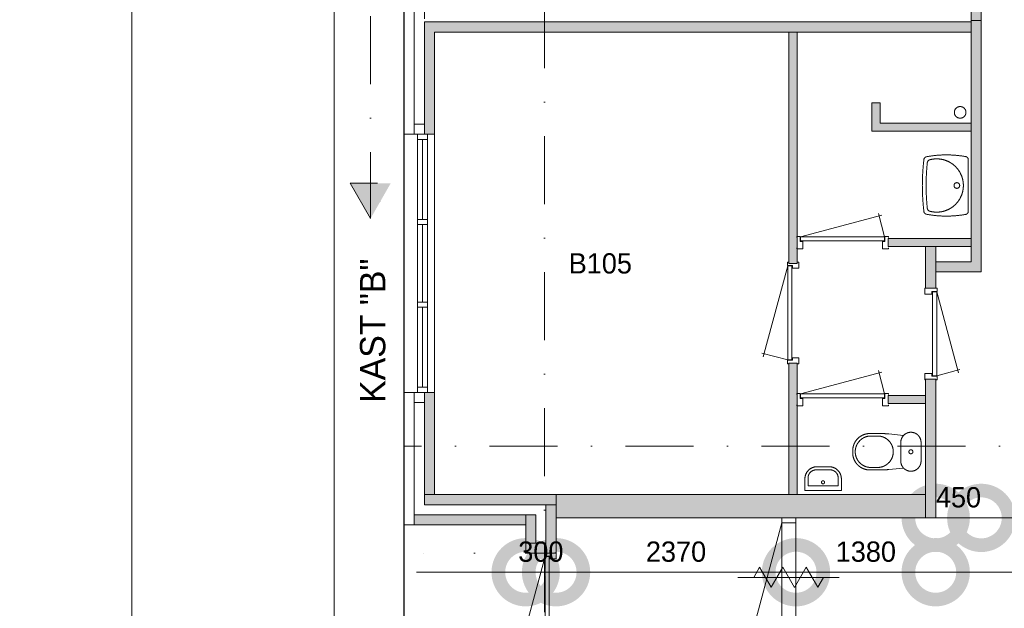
# Model space of a CAD drawing. Header units: millimetres. Extents: x 2152 to 87219, y -6247 to 53124.
# Tile 4 of 19: x 2152 to 11877, y 10531 to 16347. Entities that reach past the tile are written whole.
import ezdxf
from ezdxf.enums import TextEntityAlignment as Align
from ezdxf.xclip import XClip

# ---------------------------------------------------------------- set-up
doc = ezdxf.new("R2010")
doc.units = ezdxf.units.MM
doc.header["$PDMODE"] = 3
doc.header["$PDSIZE"] = 1
doc.linetypes.add('DGN1', pattern=[504.6, 0, -504.6])
doc.linetypes.add('DGN4', pattern=[1343.35376, 671.67688, -335.83844, 0, -335.83844])
for name, color, linetype in [('1', 7, 'Continuous'), ('12', 7, 'Continuous'), ('16', 7, 'Continuous'), ('17', 7, 'Continuous'), ('30', 7, 'Continuous'), ('31', 7, 'Continuous'), ('32', 7, 'Continuous'), ('33', 7, 'Continuous'), ('40', 7, 'Continuous'), ('48', 7, 'Continuous'), ('52', 7, 'Continuous'), ('56', 7, 'Continuous'), ('58', 7, 'Continuous'), ('62', 7, 'Continuous')]:
    doc.layers.add(name, color=color, linetype=linetype)
doc.styles.add('dgn001', font='dgn001.shx')
doc.styles.add('dgn003', font='dgn003.shx')
doc.styles.get("Standard").update_dxf_attribs({"font": 'arial.ttf'})
doc.dimstyles.get("Standard").update_dxf_attribs({"dimtxt": 0.18, "dimasz": 0.18, "dimexe": 0.18, "dimexo": 0.0625, "dimgap": 0.09, "dimtad": 0, "dimtih": 1, "dimtoh": 1, "dimdec": 4, "dimzin": 0, "dimdsep": 46, "dimtxsty": 'Standard', "dimcen": 0.09, "dimadec": 0, "dimazin": 0, "dimtfac": 1, "dimtdec": 4, "dimtofl": 0, "dimtmove": 0, "dimatfit": 3, "dimfxl": 1, "dimtolj": 1, "dimtzin": 0, "dimarcsym": 0})

# ---------------------------------------------------------------- blocks, each defined once
blk = doc.blocks.new('A1')
at = {"layer": '1', "color": 1, "linetype": 'Continuous', "lineweight": 0}
blk.add_line((0, 59400), (0, 0), dxfattribs=at)
blk = doc.blocks.new('AnonymousCell56')
at = {"color": 1, "linetype": 'Continuous', "lineweight": 0}
blk.add_blockref('A1', (-42050, -29700), dxfattribs=at)
blk = doc.blocks.new('50E03_329_E01 - Default')
at = {"color": 1, "linetype": 'Continuous', "lineweight": 0}
blk.add_blockref('AnonymousCell56', (42050, 29700), dxfattribs=at)
blk = doc.blocks.new('WT0138')
at = {"layer": '40', "color": 7, "linetype": 'Continuous', "lineweight": 0}
blk.add_line((-20, 253.1599999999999), (-20, -253.1599999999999), dxfattribs=at)
blk.add_circle((-133.308109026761, -0.001624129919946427), 28.05539163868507, dxfattribs=at)
for centre, radius, start, end in [((-236.498328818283, -765.8146191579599), 1068.36475254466, 79.79830833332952, 100.5513916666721), ((1669.42971148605, -0.001624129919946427), 2143.737820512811, 173.1424888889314, 186.8575083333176), ((-426.2082318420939, 252.0217030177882), 33, 100.3455083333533, 173.1424916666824), ((1706.82971148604, -0.001624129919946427), 2143.737820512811, 173.9582416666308, 186.0417583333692), ((-392.1839101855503, 222.1603955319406), 33, 105.1333388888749, 173.9582416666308), ((-332.1012908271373, -0.001624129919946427), 263.1431818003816, 254.8666611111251, 105.1333388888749), ((-53.00810902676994, 253.1613057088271), 33, 0, 79.99733333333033), ((-426.2082318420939, -252.0249512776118), 33, 186.8575111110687, 259.6544944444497), ((-236.498328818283, 765.8113708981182), 1068.364752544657, 259.4486083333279, 280.2016916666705), ((-392.1839101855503, -222.1636437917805), 33, 186.0417583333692, 254.8666611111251), ((-53.00810902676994, -253.1645539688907), 33, 280.0026666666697, 0)]:
    blk.add_arc(centre, radius, start, end, dxfattribs=at)
blk = doc.blocks.new('830R10115')
at = {"layer": '33', "color": 1, "linetype": 'Continuous', "lineweight": 0}
for p, q in [((108, 868), (322.8200000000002, 66.27999999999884)), ((108, 38), (336.8700000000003, 99.31999999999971))]:
    blk.add_line(p, q, dxfattribs=at)
at = {"layer": '33', "color": 92, "linetype": 'Continuous', "lineweight": 13, "true_color": 0x00e100, "flags": 128}
for points in [[(100, 906), (111, 906), (111, 871), (61, 871), (61, 846), (-11, 846), (-11, 906), (0, 906)], [(100, 0), (111, 0), (111, 35), (61, 35), (61, 60), (-11, 60), (-11, 0), (0, 0)]]:
    blk.add_lwpolyline(points, dxfattribs=at)
at = {"layer": '33', "color": 2, "linetype": 'Continuous', "lineweight": 13, "true_color": 0xf0f000, "flags": 128}
blk.add_lwpolyline([(108, 868), (108, 38), (68, 38), (68, 868), (108, 868)], dxfattribs=at)
blk = doc.blocks.new('CLOS0238')
at = {"layer": '40', "color": 7, "linetype": 'Continuous', "lineweight": 0}
for p, q in [((-527.79, 155), (-435.54, 155)), ((-670, 1.069999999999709), (-670, -0.7899999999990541)), ((-220, 92.5), (-220, -92.5)), ((-527.79, -155), (-435.8400000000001, -155))]:
    blk.add_line(p, q, dxfattribs=at)
at = {"layer": '40', "color": 7, "linetype": 'Continuous', "lineweight": 0, "flags": 128}
for points in [[(-338.3000000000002, 175.6700000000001), (-191.9000000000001, 162), (-191.8999723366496, 161.9990720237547, -0.6743332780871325), (-19.99946983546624, 92.49858468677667), (-20, 92.5), (-20, -92.5), (-19.99946983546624, -92.50141531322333, -0.6743332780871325), (-191.8999723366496, -162.0019026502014), (-191.9000000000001, -162), (-338.3000000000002, -175.6700000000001), (-338.2957268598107, -175.6685144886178, -0.02328519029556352), (-431.2851220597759, -180.0014153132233), (-431.29, -180), (-525, -180), (-524.9994698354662, -180.0014153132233, -0.414213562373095), (-694.9994698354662, -10.00141531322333), (-695, -10), (-695, 10), (-694.9994698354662, 9.998584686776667, -0.414213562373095), (-524.9994698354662, 179.9985846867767), (-525, 180), (-431.29, 180), (-431.2853820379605, 179.9985846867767, -0.02328532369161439), (-338.3000000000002, 175.6700000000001)], [(-527.7882488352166, -155.0014153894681, -0.9175214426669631), (-527.7882488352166, 154.9985847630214)], [(-436.6494809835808, 154.998480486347, -0.9175142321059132), (-436.6494734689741, -155.0013104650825)]]:
    blk.add_lwpolyline(points, format="xyb", dxfattribs=at)
at = {"layer": '40', "color": 7, "linetype": 'Continuous', "lineweight": 0}
blk.add_circle((-119.9994698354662, -0.001415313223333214), 20, dxfattribs=at)
for centre, start, end in [((-119.9994698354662, 92.49858468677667), 135.9727166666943, 180), ((-119.9994698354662, -92.50141531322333), 180, 224.0272833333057)]:
    blk.add_arc(centre, 99.99999999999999, start, end, dxfattribs=at)
blk = doc.blocks.new('FT0138')
at = {"layer": '40', "color": 7, "linetype": 'Continuous', "lineweight": 0}
for p, q in [((-148.8900000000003, 64.63000000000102), (-148.8900000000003, 143.9799999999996)), ((180, 135.0900000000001), (180, 20)), ((180, 20), (-180.0000000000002, 20)), ((148.8899999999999, 64.63000000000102), (-148.8900000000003, 64.63000000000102))]:
    blk.add_line(p, q, dxfattribs=at)
at = {"layer": '40', "color": 7, "linetype": 'Continuous', "lineweight": 0, "flags": 128}
for points in [[(-68.89000000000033, 223.9799999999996), (68.88999999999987, 223.9799999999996)], [(-60, 255.0900000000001), (60, 255.0900000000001)], [(-180.0000000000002, 20), (-180.0000000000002, 135.0900000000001)], [(148.8899999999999, 143.9799999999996), (148.8899999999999, 64.63000000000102)]]:
    blk.add_lwpolyline(points, dxfattribs=at)
for points in [[(59.99738574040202, 255.0882134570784, -0.414213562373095), (179.997385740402, 135.0882134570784)], [(68.88738574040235, 223.9782134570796, -0.414213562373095), (148.8873857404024, 143.9782134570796)]]:
    blk.add_lwpolyline(points, format="xyb", dxfattribs=at)
at = {"layer": '40', "color": 7, "linetype": 'Continuous', "lineweight": 0}
blk.add_circle((-0.948890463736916, 101.1352356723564), 15.1404192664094, dxfattribs=at)
for centre, radius in [((-60.00261425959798, 135.0882134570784), 120), ((-68.89261425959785, 143.9782134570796), 80)]:
    blk.add_arc(centre, radius, 90, 180, dxfattribs=at)
blk = doc.blocks.new('830R10116')
at = {"layer": '33', "color": 1, "linetype": 'Continuous', "lineweight": 0}
for p, q in [((-868, 108), (-66.2800000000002, 322.8200000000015)), ((-38, 108), (-99.32000000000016, 336.8700000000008))]:
    blk.add_line(p, q, dxfattribs=at)
at = {"layer": '33', "color": 92, "linetype": 'Continuous', "lineweight": 13, "true_color": 0x00e100, "flags": 128}
for points in [[(-906, 100), (-906, 111), (-871, 111), (-871, 61), (-846, 61), (-846, -11), (-906, -11), (-906, 0)], [(0, 100), (0, 111), (-35, 111), (-35, 61), (-60, 61), (-60, -11), (0, -11), (0, 0)]]:
    blk.add_lwpolyline(points, dxfattribs=at)
at = {"layer": '33', "color": 2, "linetype": 'Continuous', "lineweight": 13, "true_color": 0xf0f000, "flags": 128}
blk.add_lwpolyline([(-868, 108), (-38, 108), (-38, 68), (-868, 68), (-868, 108)], dxfattribs=at)
blk = doc.blocks.new('830R10117')
at = {"layer": '33', "color": 1, "linetype": 'Continuous', "lineweight": 0}
for p, q in [((-867.9999999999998, 108), (-66.27999999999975, 322.8200000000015)), ((-38, 108), (-99.31999999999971, 336.8700000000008))]:
    blk.add_line(p, q, dxfattribs=at)
at = {"layer": '33', "color": 92, "linetype": 'Continuous', "lineweight": 13, "true_color": 0x00e100, "flags": 128}
for points in [[(-905.9999999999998, 100), (-905.9999999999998, 111), (-870.9999999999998, 111), (-870.9999999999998, 61), (-845.9999999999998, 61), (-845.9999999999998, -11), (-905.9999999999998, -11), (-905.9999999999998, 0)], [(0, 100), (0, 111), (-35, 111), (-35, 61), (-60, 61), (-60, -11), (0, -11), (0, 0)]]:
    blk.add_lwpolyline(points, dxfattribs=at)
at = {"layer": '33', "color": 2, "linetype": 'Continuous', "lineweight": 13, "true_color": 0xf0f000, "flags": 128}
blk.add_lwpolyline([(-867.9999999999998, 108), (-38, 108), (-38, 68), (-867.9999999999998, 68), (-867.9999999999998, 108)], dxfattribs=at)
blk = doc.blocks.new('930L0939')
at = {"layer": '33', "color": 1, "linetype": 'Continuous', "lineweight": 0}
for p, q in [((-98, -38), (-338.7, -936.3100000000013)), ((-98, -968), (-353.4400000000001, -899.5600000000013))]:
    blk.add_line(p, q, dxfattribs=at)
at = {"layer": '33', "color": 92, "linetype": 'Continuous', "lineweight": 13, "true_color": 0x00e100, "flags": 128}
for points in [[(-90, 0), (-101, 0), (-101, -35), (-51, -35), (-51, -60), (11, -60), (11, 0), (0, 0)], [(-90, -1006), (-101, -1006), (-101, -971), (-51, -971), (-51, -946), (11, -946), (11, -1006), (0, -1006)]]:
    blk.add_lwpolyline(points, dxfattribs=at)
at = {"layer": '33', "color": 2, "linetype": 'Continuous', "lineweight": 13, "true_color": 0xf0f000, "flags": 128}
blk.add_lwpolyline([(-98, -968), (-98, -38), (-58, -38), (-58, -968), (-98, -968)], dxfattribs=at)
blk = doc.blocks.new('830L091')
at = {"layer": '33', "color": 1, "linetype": 'Continuous', "lineweight": 0}
for p, q in [((-98, -38), (-312.8200000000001, -839.7199999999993)), ((-98, -868), (-323.91, -807.4699999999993))]:
    blk.add_line(p, q, dxfattribs=at)
at = {"layer": '33', "color": 92, "linetype": 'Continuous', "lineweight": 13, "true_color": 0x00e100, "flags": 128}
for points in [[(-90, 0), (-101, 0), (-101, -35), (-51, -35), (-51, -60), (11, -60), (11, 0), (0, 0)], [(-90, -906), (-101, -906), (-101, -871), (-51, -871), (-51, -846), (11, -846), (11, -906), (0, -906)]]:
    blk.add_lwpolyline(points, dxfattribs=at)
at = {"layer": '33', "color": 2, "linetype": 'Continuous', "lineweight": 13, "true_color": 0xf0f000, "flags": 128}
blk.add_lwpolyline([(-98, -38), (-98, -868), (-58, -868), (-58, -38), (-98, -38)], dxfattribs=at)
blk = doc.blocks.new('_DotSmall')
at = {"color": 0, "linetype": 'ByBlock', "const_width": 0.5}
blk.add_lwpolyline([(-0.0625, 0, 1), (0.0625, 0, 1)], format="xyb", close=True, dxfattribs=at)
blk = doc.blocks.new('*D13297')
at = {"layer": '58', "color": 3, "linetype": 'Continuous', "lineweight": 0, "transparency": 16777216}
for p, q in [((-735.24, 11447.45), (-1815.24, 11447.45)), ((-735.24, 11447.45), (-435.24, 11447.45)), ((-435.24, 11447.45), (644.76, 11447.45))]:
    blk.add_line(p, q, dxfattribs=at)
at = {"layer": 'Defpoints', "color": 0, "linetype": 'Continuous', "transparency": 16777216}
for p in [(-435.24, 11447.45), (-735.24, 11112.67), (-435.24, 11112.67)]:
    blk.add_point(p, dxfattribs=at)
at = {"layer": '58', "color": 3, "linetype": 'Continuous', "lineweight": 0, "transparency": 16777216, "xscale": 1080, "yscale": 1080, "zscale": 1080}
blk.add_blockref('_DotSmall', (-735.24, 11447.45), dxfattribs=at)
at = {"layer": '58', "color": 3, "linetype": 'Continuous', "lineweight": 0, "transparency": 16777216, "xscale": 1080, "yscale": 1080, "zscale": 1080, "rotation": 180}
blk.add_blockref('_DotSmall', (-435.24, 11447.45), dxfattribs=at)
at = {"layer": '58', "color": 3, "linetype": 'Continuous', "lineweight": 0, "transparency": 16777216, "insert": (-585.24, 11649.63281036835), "char_height": 200, "attachment_point": 5, "style": 'dgn003'}
blk.add_mtext('\\A1;300', dxfattribs=at)
blk = doc.blocks.new('*D13298')
at = {"layer": '58', "color": 3, "linetype": 'Continuous', "lineweight": 0, "transparency": 16777216}
blk.add_line((1934.76, 11447.45), (-435.24, 11447.45), dxfattribs=at)
at = {"layer": 'Defpoints', "color": 0, "linetype": 'Continuous', "transparency": 16777216}
for p in [(-435.24, 11447.45), (-435.24, 10762.67), (1934.76, 10762.67)]:
    blk.add_point(p, dxfattribs=at)
at = {"layer": '58', "color": 3, "linetype": 'Continuous', "lineweight": 0, "transparency": 16777216, "xscale": 1080, "yscale": 1080, "zscale": 1080, "rotation": 180}
blk.add_blockref('_DotSmall', (-435.24, 11447.45), dxfattribs=at)
at = {"layer": '58', "color": 3, "linetype": 'Continuous', "lineweight": 0, "transparency": 16777216, "xscale": 1080, "yscale": 1080, "zscale": 1080}
blk.add_blockref('_DotSmall', (1934.76, 11447.45), dxfattribs=at)
at = {"layer": '58', "color": 3, "linetype": 'Continuous', "lineweight": 0, "transparency": 16777216, "insert": (749.76, 11649.63281036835), "char_height": 200, "attachment_point": 5, "style": 'dgn003'}
blk.add_mtext('\\A1;2370', dxfattribs=at)
blk = doc.blocks.new('*D13299')
at = {"layer": '58', "color": 3, "linetype": 'Continuous', "lineweight": 0, "transparency": 16777216}
blk.add_line((3314.76, 11447.45), (1934.76, 11447.45), dxfattribs=at)
at = {"layer": 'Defpoints', "color": 0, "linetype": 'Continuous', "transparency": 16777216}
for p in [(1934.76, 12362.67), (3314.76, 12362.67), (1934.76, 11447.45)]:
    blk.add_point(p, dxfattribs=at)
at = {"layer": '58', "color": 3, "linetype": 'Continuous', "lineweight": 0, "transparency": 16777216, "xscale": 1080, "yscale": 1080, "zscale": 1080, "rotation": 180}
blk.add_blockref('_DotSmall', (1934.76, 11447.45), dxfattribs=at)
at = {"layer": '58', "color": 3, "linetype": 'Continuous', "lineweight": 0, "transparency": 16777216, "xscale": 1080, "yscale": 1080, "zscale": 1080}
blk.add_blockref('_DotSmall', (3314.76, 11447.45), dxfattribs=at)
at = {"layer": '58', "color": 3, "linetype": 'Continuous', "lineweight": 0, "transparency": 16777216, "insert": (2624.76, 11649.63281036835), "char_height": 200, "attachment_point": 5, "style": 'dgn003'}
blk.add_mtext('\\A1;1380', dxfattribs=at)
blk = doc.blocks.new('*D13300')
at = {"layer": '58', "color": 3, "linetype": 'Continuous', "lineweight": 0, "transparency": 16777216}
blk.add_line((5814.76, 11447.45), (3314.76, 11447.45), dxfattribs=at)
at = {"layer": 'Defpoints', "color": 0, "linetype": 'Continuous', "transparency": 16777216}
for p in [(3314.76, 12362.67), (5814.76, 12362.67), (3314.76, 11447.45)]:
    blk.add_point(p, dxfattribs=at)
at = {"layer": '58', "color": 3, "linetype": 'Continuous', "lineweight": 0, "transparency": 16777216, "xscale": 1080, "yscale": 1080, "zscale": 1080, "rotation": 180}
blk.add_blockref('_DotSmall', (3314.76, 11447.45), dxfattribs=at)
at = {"layer": '58', "color": 3, "linetype": 'Continuous', "lineweight": 0, "transparency": 16777216, "xscale": 1080, "yscale": 1080, "zscale": 1080}
blk.add_blockref('_DotSmall', (5814.76, 11447.45), dxfattribs=at)
at = {"layer": '58', "color": 3, "linetype": 'Continuous', "lineweight": 0, "transparency": 16777216, "insert": (4564.76, 11649.56459754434), "char_height": 200, "attachment_point": 5, "style": 'dgn003'}
blk.add_mtext('\\A1;2500', dxfattribs=at)
blk = doc.blocks.new('*D13301')
at = {"layer": '58', "color": 3, "linetype": 'Continuous', "lineweight": 0, "transparency": 16777216}
for p, q in [((3314.76, 11984.49), (2234.76, 11984.49)), ((3314.76, 11984.49), (3764.76, 11984.49)), ((3764.76, 11984.49), (4844.76, 11984.49))]:
    blk.add_line(p, q, dxfattribs=at)
at = {"layer": 'Defpoints', "color": 0, "linetype": 'Continuous', "transparency": 16777216}
for p in [(3314.76, 14414.49), (3764.76, 14414.49), (3764.76, 11984.49)]:
    blk.add_point(p, dxfattribs=at)
at = {"layer": '58', "color": 3, "linetype": 'Continuous', "lineweight": 0, "transparency": 16777216, "xscale": 1080, "yscale": 1080, "zscale": 1080}
blk.add_blockref('_DotSmall', (3314.76, 11984.49), dxfattribs=at)
at = {"layer": '58', "color": 3, "linetype": 'Continuous', "lineweight": 0, "transparency": 16777216, "xscale": 1080, "yscale": 1080, "zscale": 1080, "rotation": 180}
blk.add_blockref('_DotSmall', (3764.76, 11984.49), dxfattribs=at)
at = {"layer": '58', "color": 3, "linetype": 'Continuous', "lineweight": 0, "transparency": 16777216, "insert": (3539.76, 12186.60459754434), "char_height": 200, "attachment_point": 5, "style": 'dgn003'}
blk.add_mtext('\\A1;450', dxfattribs=at)
blk = doc.blocks.new('*D13302')
at = {"layer": '58', "color": 3, "linetype": 'Continuous', "lineweight": 0, "transparency": 16777216}
blk.add_line((5364.76, 11984.49), (3764.76, 11984.49), dxfattribs=at)
at = {"layer": 'Defpoints', "color": 0, "linetype": 'Continuous', "transparency": 16777216}
for p in [(3764.76, 14414.49), (5364.76, 14414.49), (3764.76, 11984.49)]:
    blk.add_point(p, dxfattribs=at)
at = {"layer": '58', "color": 3, "linetype": 'Continuous', "lineweight": 0, "transparency": 16777216, "xscale": 1080, "yscale": 1080, "zscale": 1080, "rotation": 180}
blk.add_blockref('_DotSmall', (3764.76, 11984.49), dxfattribs=at)
at = {"layer": '58', "color": 3, "linetype": 'Continuous', "lineweight": 0, "transparency": 16777216, "xscale": 1080, "yscale": 1080, "zscale": 1080}
blk.add_blockref('_DotSmall', (5364.76, 11984.49), dxfattribs=at)
at = {"layer": '58', "color": 3, "linetype": 'Continuous', "lineweight": 0, "transparency": 16777216, "insert": (4564.76, 12186.60459754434), "char_height": 200, "attachment_point": 5, "style": 'dgn003'}
blk.add_mtext('\\A1;1600', dxfattribs=at)
blk = doc.blocks.new('*D13316')
at = {"layer": '58', "color": 3, "linetype": 'Continuous', "lineweight": 0, "transparency": 16777216}
blk.add_line((-1935.240000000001, 1401.06), (-735.2400000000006, 1401.06), dxfattribs=at)
at = {"layer": 'Defpoints', "color": 0, "linetype": 'Continuous', "transparency": 16777216}
for p in [(-1935.24, 11349.7), (-735.24, 11349.7), (-735.2400000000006, 1401.06)]:
    blk.add_point(p, dxfattribs=at)
at = {"layer": '58', "color": 3, "linetype": 'Continuous', "lineweight": 0, "transparency": 16777216, "xscale": 1080, "yscale": 1080, "zscale": 1080, "rotation": 180}
blk.add_blockref('_DotSmall', (-1935.240000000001, 1401.06), dxfattribs=at)
at = {"layer": '58', "color": 3, "linetype": 'Continuous', "lineweight": 0, "transparency": 16777216, "xscale": 1080, "yscale": 1080, "zscale": 1080}
blk.add_blockref('_DotSmall', (-735.2400000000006, 1401.06), dxfattribs=at)
at = {"layer": '58', "color": 3, "linetype": 'Continuous', "lineweight": 0, "transparency": 16777216, "insert": (-1335.240000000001, 1603.174597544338), "char_height": 200, "attachment_point": 5, "style": 'dgn003'}
blk.add_mtext('\\A1;1200', dxfattribs=at)
blk = doc.blocks.new('79B1037')
at = {"layer": '12', "color": 92, "linetype": 'Continuous', "lineweight": 0, "true_color": 0x00e100}
for p, q in [((-343.72, 0), (-285.98, 100.0200000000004)), ((-285.98, 100.0200000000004), (-171.8799999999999, -97.61999999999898)), ((-171.8799999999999, -97.61999999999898), (-57.67999999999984, 100.1800000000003)), ((-57.67999999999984, 100.1800000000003), (58, -100.1799999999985)), ((58, -100.1799999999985), (173.6800000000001, 100.1800000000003)), ((173.6800000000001, 100.1800000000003), (287.8800000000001, -97.61999999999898)), ((287.8800000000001, -97.61999999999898), (344.2400000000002, 0))]:
    blk.add_line(p, q, dxfattribs=at)
at = {"layer": '12', "color": 7, "linetype": 'Continuous', "lineweight": 0}
blk.add_line((500.48, 0), (-500.5, 0), dxfattribs=at)
blk = doc.blocks.new('EAE53')
at = {"layer": '52'}
blk.add_hatch(color=4, dxfattribs=at).paths.add_polyline_path([(0, -2000), (-200, -1650), (200, -1650)])
at = {"layer": '52', "color": 4, "linetype": 'DGN4', "lineweight": 13}
blk.add_line((0, 0), (0, -2000), dxfattribs=at)
at = {"layer": '52', "color": 4, "linetype": 'DGN4', "lineweight": 13, "flags": 128}
blk.add_lwpolyline([(0, -2000), (-200, -1650), (200, -1650), (0, -2000)], dxfattribs=at)
blk = doc.blocks.new('A3')
at = {"layer": '1', "color": 1, "linetype": 'Continuous', "lineweight": 0}
blk.add_line((0, 59371.44), (0, 0), dxfattribs=at)
at = {"layer": '1', "color": 5, "linetype": 'Continuous', "lineweight": 0, "flags": 128}
blk.add_lwpolyline([(1999.05, 1999.030000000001), (81960.56999999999, 1999.030000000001), (81960.56999999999, 57372.39), (1999.05, 57372.39), (1999.05, 1999.030000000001)], dxfattribs=at)
blk = doc.blocks.new('AnonymousCell54')
at = {"color": 1, "linetype": 'Continuous', "lineweight": 0}
blk.add_blockref('A3', (-41979.8, -29685.71), dxfattribs=at)
blk = doc.blocks.new('50E03_329_B01 - Default')
at = {"layer": '16'}
for points in [[(-1935.24, 13224.49), (-1835.24, 13224.49), (-1835.24, 11914.49), (-1935.24, 11914.49)], [(-535.24, 12114.49), (-435.24, 12114.49), (-435.24, 11634.49), (-535.24, 11634.49)], [(-735.24, 11914.49), (-1835.24, 11914.49), (-1835.24, 12014.49), (-735.24, 12014.49)], [(-735.24, 11734.49), (-635.24, 11734.49), (-635.24, 12014.49), (-735.24, 12014.49)], [(-535.24, 11734.49), (-735.24, 11734.49), (-735.24, 11634.49), (-535.24, 11634.49)]]:
    blk.add_hatch(color=7, dxfattribs=at).paths.add_polyline_path(points)
at = {"layer": '62'}
for color, points in [(7, [(3764.76, 16899.49), (3664.76, 16899.49), (3664.76, 19284.49), (3314.76, 19284.49), (3314.76, 19384.49), (3764.76, 19384.49)]), (7, [(-1835.24, 18024.49), (-1835.24, 15774.49), (-1935.24, 15774.49), (-1935.24, 18024.49)]), (9, [(-1735.24, 15774.49), (-1635.24, 15774.49), (-1635.24, 16784.49), (3664.76, 16784.49), (3664.76, 16884.49), (-1735.24, 16884.49)]), (7, [(3764.76, 16899.49), (3664.76, 16899.49), (3664.76, 14514.49), (3314.76, 14514.49), (3314.76, 14414.49), (3764.76, 14414.49)]), (9, [(1944.76, 16784.49), (1944.76, 14499.49), (1864.76, 14499.49), (1864.76, 16784.49)]), (9, [(2764.76, 16084.49), (2684.76, 16084.49), (2684.76, 15804.49), (3664.76, 15804.49), (3664.76, 15884.49), (2764.76, 15884.49)]), (9, [(2844.76, 14744.49), (2844.76, 14664.49), (3664.76, 14664.49), (3664.76, 14744.49)]), (7, [(3214.76, 14664.49), (3214.76, 14254.49), (3314.76, 14254.49), (3314.76, 14664.49)]), (9, [(1944.76, 13514.49), (1944.76, 12214.49), (1864.76, 12214.49), (1864.76, 13514.49)]), (7, [(3214.76, 13354.49), (3214.76, 11984.49), (3314.76, 11984.49), (3314.76, 13354.49)]), (9, [(-1735.24, 13224.49), (-1635.24, 13224.49), (-1635.24, 12214.49), (-1735.24, 12214.49)]), (9, [(2844.76, 13194.49), (2844.76, 13114.49), (3214.76, 13114.49), (3214.76, 13194.49)]), (9, [(-435.24, 12214.49), (-1735.24, 12214.49), (-1735.24, 12114.49), (-435.24, 12114.49)]), (7, [(-435.24, 12214.49), (3214.76, 12214.49), (3214.76, 11984.49), (-435.24, 11984.49)])]:
    blk.add_hatch(color=color, dxfattribs=at).paths.add_polyline_path(points)
at = {"layer": '16', "color": 92, "linetype": 'Continuous', "lineweight": 0, "true_color": 0x00e100}
for p, q in [((-1635.24, 13224.49), (-1935.24, 13224.49)), ((-435.24, 12214.49), (-1635.24, 12214.49)), ((-735.24, 11914.49), (-1935.24, 11914.49)), ((-435.24, 11634.49), (-735.24, 11634.49))]:
    blk.add_line(p, q, dxfattribs=at)
at = {"layer": '16', "color": 92, "linetype": 'Continuous', "lineweight": 0, "true_color": 0x00e100, "flags": 128}
for points in [[(3764.76, 16899.49), (3764.76, 19384.49), (3314.76, 19384.49), (3314.76, 19284.49), (3664.76, 19284.49), (3664.76, 16899.49), (3764.76, 16899.49)], [(-1635.24, 16784.49), (-1635.24, 15774.49), (-1935.24, 15774.49), (-1935.24, 18024.49), (-1635.24, 18024.49), (-1635.24, 17014.49)], [(-1735.24, 16884.49), (-1735.24, 15874.49), (-1835.24, 15874.49), (-1835.24, 17924.49), (-1735.24, 17924.49), (-1735.24, 16914.49)], [(3764.76, 16899.49), (3764.76, 14414.49), (3314.76, 14414.49), (3314.76, 14514.49), (3664.76, 14514.49), (3664.76, 16899.49), (3764.76, 16899.49)], [(1944.76, 14499.49), (1944.76, 16784.49), (1864.76, 16784.49), (1864.76, 14499.49), (1944.76, 14499.49)], [(3664.76, 15884.49), (2764.76, 15884.49), (2764.76, 16084.49), (2684.76, 16084.49), (2684.76, 15804.49), (3664.76, 15804.49), (3664.76, 15884.49)], [(3664.76, 14744.49), (3664.76, 14664.49), (2844.76, 14664.49), (2844.76, 14744.49), (3664.76, 14744.49)], [(3314.76, 14664.49), (3314.76, 14254.49), (3214.76, 14254.49), (3214.76, 14664.49), (3314.76, 14664.49)], [(1944.76, 12214.49), (1944.76, 13514.49), (1864.76, 13514.49), (1864.76, 12214.49), (1944.76, 12214.49)], [(3314.76, 13354.49), (3314.76, 11984.49), (3214.76, 11984.49), (3214.76, 13354.49), (3314.76, 13354.49)], [(-1635.24, 12214.49), (-1635.24, 13224.49)], [(3214.76, 13194.49), (3214.76, 13114.49), (2844.76, 13114.49), (2844.76, 13194.49), (3214.76, 13194.49)], [(-1835.24, 13124.49), (-1735.24, 13124.49), (-1735.24, 12114.49), (-535.24, 12114.49), (-535.24, 11734.49), (-635.24, 11734.49), (-635.24, 12014.49), (-1835.24, 12014.49), (-1835.24, 13124.49)], [(-435.24, 11634.49), (-435.24, 12214.49)], [(-735.24, 11634.49), (-735.24, 11914.49)]]:
    blk.add_lwpolyline(points, dxfattribs=at)
at = {"layer": '16', "color": 7, "linetype": 'Continuous', "lineweight": 0, "flags": 128}
for points in [[(-1935.24, 13224.49), (-1835.24, 13224.49), (-1835.24, 11914.49), (-1935.24, 11914.49), (-1935.24, 13224.49)], [(-535.24, 12114.49), (-435.24, 12114.49), (-435.24, 11634.49), (-535.24, 11634.49), (-535.24, 12114.49)], [(-735.24, 11914.49), (-1835.24, 11914.49), (-1835.24, 12014.49), (-735.24, 12014.49), (-735.24, 11914.49)], [(-735.24, 11734.49), (-635.24, 11734.49), (-635.24, 12014.49), (-735.24, 12014.49), (-735.24, 11734.49)], [(-535.24, 11734.49), (-735.24, 11734.49), (-735.24, 11634.49), (-535.24, 11634.49), (-535.24, 11734.49)]]:
    blk.add_lwpolyline(points, dxfattribs=at)
at = {"layer": '17', "color": 92, "linetype": 'Continuous', "lineweight": 0, "true_color": 0x00e100, "flags": 128}
for points in [[(-1635.24, 16784.49), (3664.76, 16784.49), (3664.76, 16884.49), (-1735.24, 16884.49)], [(3214.76, 12214.49), (-435.24, 12214.49), (-435.24, 11984.49), (3214.76, 11984.49), (3214.76, 12214.49)]]:
    blk.add_lwpolyline(points, dxfattribs=at)
at = {"layer": '30', "color": 3, "linetype": 'Continuous', "lineweight": 0}
for p, q in [((-1735.24, 15874.49), (-1835.24, 15874.49)), ((-1635.24, 15774.49), (-1635.24, 13224.49))]:
    blk.add_line(p, q, dxfattribs=at)
at = {"layer": '31', "color": 3, "linetype": 'Continuous', "lineweight": 0}
for p, q in [((1794.76, 10384.49), (1794.76, 11984.49)), ((1934.76, 10384.49), (1934.76, 11984.49))]:
    blk.add_line(p, q, dxfattribs=at)
at = {"layer": '32', "color": 3, "linetype": 'Continuous', "lineweight": 0}
for p, q in [((-1805.24, 13274.49), (-1805.24, 15724.49)), ((-1805.24, 15724.49), (-1705.24, 15724.49)), ((-1755.24, 15724.49), (-1755.24, 14932.82)), ((-1705.24, 15724.49), (-1705.24, 13224.49)), ((-1755.24, 14882.82), (-1755.24, 14116.15)), ((-1755.24, 14066.15), (-1755.24, 13274.49))]:
    blk.add_line(p, q, dxfattribs=at)
at = {"layer": '32', "color": 3, "linetype": 'Continuous', "lineweight": 0, "flags": 128}
for points in [[(-1705.24, 15774.49), (-1705.24, 15724.49), (-1805.24, 15724.49), (-1805.24, 15774.49), (-1705.24, 15774.49)], [(-1705.24, 14932.82), (-1705.24, 14882.82), (-1805.24, 14882.82), (-1805.24, 14932.82), (-1705.24, 14932.82)], [(-1705.24, 14116.15), (-1705.24, 14066.15), (-1805.24, 14066.15), (-1805.24, 14116.15), (-1705.24, 14116.15)], [(-1705.24, 13274.49), (-1705.24, 13224.49), (-1805.24, 13224.49), (-1805.24, 13274.49), (-1705.24, 13274.49)], [(1795.76, 11934.49), (1795.76, 11984.49), (1934.76, 11984.49), (1934.76, 11934.49), (1795.76, 11934.49)]]:
    blk.add_lwpolyline(points, dxfattribs=at)
at = {"layer": '33', "color": 1, "linetype": 'Continuous', "lineweight": 0}
blk.add_line((1795.76, 11934.49), (1542.83, 10990.55), dxfattribs=at)
at = {"layer": '40', "color": 3, "linetype": 'Continuous', "lineweight": 0}
blk.add_circle((3556.1602211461, 15991.24962186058), 57.45999999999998, dxfattribs=at)
at = {"layer": '56', "color": 3, "linetype": 'DGN4', "lineweight": 0}
for p, q in [((-550.24, 55989.76), (-550.24, 547.85)), ((52180.43, 12692.77), (-3616.95, 12692.77))]:
    blk.add_line(p, q, dxfattribs=at)
at = {"layer": '58', "color": 3, "linetype": 'DGN1', "lineweight": 0}
blk.add_line((-735.24, 11634.49), (-3935.24, 11634.49), dxfattribs=at)
at = {"layer": '62', "color": 7, "linetype": 'Continuous', "lineweight": 0, "flags": 128}
for points in [[(3764.76, 16899.49), (3664.76, 16899.49), (3664.76, 19284.49), (3314.76, 19284.49), (3314.76, 19384.49), (3764.76, 19384.49), (3764.76, 16899.49)], [(-1835.24, 18024.49), (-1835.24, 15774.49), (-1935.24, 15774.49), (-1935.24, 18024.49), (-1835.24, 18024.49)], [(3764.76, 16899.49), (3664.76, 16899.49), (3664.76, 14514.49), (3314.76, 14514.49), (3314.76, 14414.49), (3764.76, 14414.49), (3764.76, 16899.49)], [(3214.76, 14664.49), (3214.76, 14254.49), (3314.76, 14254.49), (3314.76, 14664.49), (3214.76, 14664.49)], [(3214.76, 13354.49), (3214.76, 11984.49), (3314.76, 11984.49), (3314.76, 13354.49), (3214.76, 13354.49)], [(-435.24, 12214.49), (3214.76, 12214.49), (3214.76, 11984.49), (-435.24, 11984.49), (-435.24, 12214.49)]]:
    blk.add_lwpolyline(points, dxfattribs=at)
at = {"layer": '62', "color": 9, "linetype": 'Continuous', "lineweight": 0, "flags": 128}
for points in [[(-1735.24, 15774.49), (-1635.24, 15774.49), (-1635.24, 16784.49), (3664.76, 16784.49), (3664.76, 16884.49), (-1735.24, 16884.49), (-1735.24, 15774.49)], [(1944.76, 16784.49), (1944.76, 14499.49), (1864.76, 14499.49), (1864.76, 16784.49), (1944.76, 16784.49)], [(2764.76, 16084.49), (2684.76, 16084.49), (2684.76, 15804.49), (3664.76, 15804.49), (3664.76, 15884.49), (2764.76, 15884.49), (2764.76, 16084.49)], [(2844.76, 14744.49), (2844.76, 14664.49), (3664.76, 14664.49), (3664.76, 14744.49), (2844.76, 14744.49)], [(1944.76, 13514.49), (1944.76, 12214.49), (1864.76, 12214.49), (1864.76, 13514.49), (1944.76, 13514.49)], [(-1735.24, 13224.49), (-1635.24, 13224.49), (-1635.24, 12214.49), (-1735.24, 12214.49), (-1735.24, 13224.49)], [(2844.76, 13194.49), (2844.76, 13114.49), (3214.76, 13114.49), (3214.76, 13194.49), (2844.76, 13194.49)], [(-435.24, 12214.49), (-1735.24, 12214.49), (-1735.24, 12114.49), (-435.24, 12114.49), (-435.24, 12214.49)]]:
    blk.add_lwpolyline(points, dxfattribs=at)
at = {"color": 7, "linetype": 'Continuous', "lineweight": 0}
for name, p in [('WT0138', (3656.9, 15268.63)), ('830R10116', (2847.84, 14654.31)), ('930L0939', (1950.73, 14512.72)), ('830R10115', (3216.66, 13349.78)), ('830R10117', (2847.85, 13102.89)), ('CLOS0238', (3189.86, 12638)), ('FT0138', (2202.72, 12234.92)), ('830L091', (-446.24, 11640.49)), ('79B1037', (1861.31, 11396.39))]:
    blk.add_blockref(name, p, dxfattribs=at)
at = {"layer": '48', "color": 7, "linetype": 'Continuous', "lineweight": 0, "style": 'dgn003'}
blk.add_text('B105', height=199.99998, dxfattribs=at).set_placement((1.959959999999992, 14499.14999), align=Align.MIDDLE_CENTER)
at = {"layer": '58', "color": 3, "linetype": 'Continuous', "lineweight": 0}
for base, p1, p2, picture, middle in [((3764.76, 11984.49), (3314.76, 14414.49), (3764.76, 14414.49), '*D13301', (3539.76, 12186.60459754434)), ((3764.76, 11984.49), (5364.76, 14414.49), (3764.76, 14414.49), '*D13302', (4564.76, 12186.60459754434)), ((1934.76, 11447.45), (3314.76, 12362.67), (1934.76, 12362.67), '*D13299', (2624.76, 11649.63281036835)), ((3314.76, 11447.45), (5814.76, 12362.67), (3314.76, 12362.67), '*D13300', (4564.76, 11649.56459754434)), ((-435.24, 11447.45), (-735.24, 11112.67), (-435.24, 11112.67), '*D13297', (-585.24, 11649.63281036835)), ((-435.24, 11447.45), (1934.76, 10762.67), (-435.24, 10762.67), '*D13298', (749.76, 11649.63281036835)), ((-735.2400000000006, 1401.06), (-1935.24, 11349.7), (-735.24, 11349.7), '*D13316', (-1335.240000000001, 1603.174597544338))]:
    dim = blk.add_linear_dim(base=base, p1=p1, p2=p2, dimstyle='Standard', override={"dimscale": 1, "dimtxt": 200, "dimasz": 1080, "dimexe": 0, "dimexo": 0, "dimgap": 100, "dimtad": 1, "dimjust": 0, "dimtih": 0, "dimtoh": 0, "dimdec": 0, "dimlfac": 1, "dimzin": 11, "dimdsep": 46, "dimlunit": 2, "dimpost": '<>', "dimtxsty": 'dgn003', "dimblk1": 'DotSmall', "dimblk2": 'DotSmall', "dimsah": 1, "dimcen": 0, "dimse1": 1, "dimse2": 1, "dimclrd": 3, "dimclre": 3, "dimclrt": 3, "dimtol": 0, "dimtix": 1, "dimtofl": 1, "dimatfit": 3, "dimfrac": 1, "dimtolj": 1, "dimlwd": 0, "dimlwe": 0}, dxfattribs=at)
    dim.commit()
    dim.dimension.update_dxf_attribs({"geometry": picture, "text_midpoint": middle})

msp = doc.modelspace()

# ---------------------------------------------------------------- block references
at = {"color": 1, "linetype": 'Continuous', "lineweight": 0}
msp.add_blockref('AnonymousCell54', (45239.49, 23438.53), dxfattribs=at)
ref = msp.add_blockref('50E03_329_B01 - Default', (7884.5, -559.5900000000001))
XClip(ref).set_block_clipping_path([(-1935.239999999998, 50684.490000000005), (11186.599999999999, 50684.490000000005), (11186.599999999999, 37315.509999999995), (35980.07, 37315.509999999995), (35980.07, 18471.77), (38538.42, 18471.77), (38538.42, 4684.490000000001), (-1935.239999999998, 4684.490000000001)])
at = {"color": 4, "linetype": 'DGN4', "lineweight": 13}
msp.add_blockref('EAE53', (5616.18, 16381.51), dxfattribs=at)
ref = msp.add_blockref('50E03_329_E01 - Default', (2151.540000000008, -3619.8))
XClip(ref).set_block_clipping_path([(0, 0), (1, 1)])

# ---------------------------------------------------------------- texts
at = {"layer": '52', "color": 1, "linetype": 'Continuous', "lineweight": 0, "style": 'dgn001'}
msp.add_text('KAST "B"', height=250.00002, rotation=90, dxfattribs=at).set_placement((5637.569990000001, 13274.18008), align=Align.MIDDLE_CENTER)

doc.saveas('drawing.dxf')
